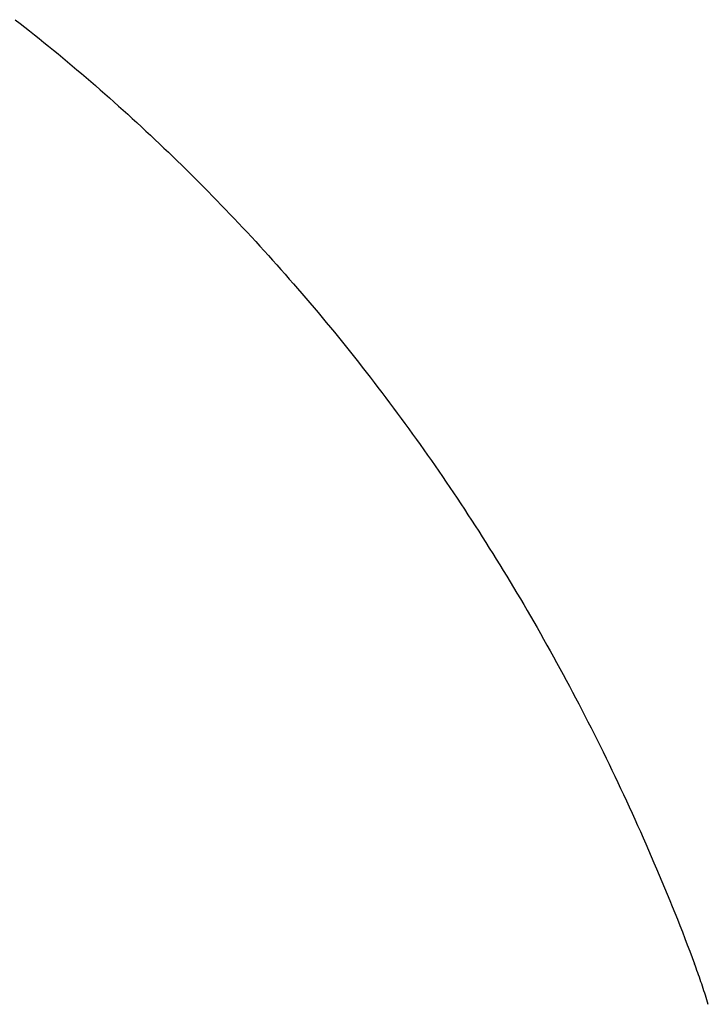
# Model space of a CAD drawing. Extents: x 668 to 3164, y 1007 to 2724.
# Tile 83 of 152: x 2932 to 2950, y 1714 to 1739. Entities that reach past the tile are written whole.
import ezdxf

# ---------------------------------------------------------------- set-up
doc = ezdxf.new("R2010")
doc.units = 0
doc.layers.add('KF_GRAVIS_12_REAR', color=7, linetype='CONTINUOUS')

# ---------------------------------------------------------------- blocks, each defined once
blk = doc.blocks.new('KF_GRAVIS_12_REAR')
at = {"layer": 'KF_GRAVIS_12_REAR'}
for points in [[(-89.4327, -514.509, 0), (-89.3117, -514.604, 0), (-89.191, -514.699, 0), (-89.0705, -514.794, 0), (-88.9502, -514.89, 0), (-88.8301, -514.986, 0), (-88.7103, -515.083, 0), (-88.5906, -515.18, 0), (-88.4712, -515.277, 0), (-88.3521, -515.375, 0), (-88.2331, -515.474, 0), (-88.1144, -515.573, 0), (-87.9959, -515.672, 0), (-87.8777, -515.772, 0), (-87.7597, -515.872, 0), (-87.6419, -515.973, 0), (-87.5244, -516.074, 0), (-87.4071, -516.175, 0), (-87.29, -516.277, 0), (-87.1732, -516.38, 0), (-87.0566, -516.483, 0), (-86.9403, -516.586, 0), (-86.8243, -516.69, 0), (-86.7085, -516.794, 0), (-86.5929, -516.898, 0), (-86.4776, -517.003, 0), (-86.3626, -517.109, 0), (-86.2478, -517.215, 0), (-86.1333, -517.321, 0), (-86.019, -517.428, 0), (-85.9051, -517.535, 0), (-85.7914, -517.642, 0), (-85.6779, -517.75, 0), (-85.5648, -517.859, 0), (-85.4519, -517.967, 0), (-85.3393, -518.076, 0), (-85.2269, -518.186, 0), (-85.1149, -518.296, 0), (-85.0031, -518.406, 0), (-84.8916, -518.517, 0), (-84.7803, -518.629, 0), (-84.6694, -518.74, 0), (-84.5587, -518.852, 0), (-84.4483, -518.965, 0), (-84.3382, -519.078, 0), (-84.2284, -519.191, 0), (-84.1189, -519.304, 0), (-84.0096, -519.419, 0), (-83.9006, -519.533, 0), (-83.7919, -519.648, 0), (-83.6835, -519.763, 0), (-83.5754, -519.879, 0), (-83.4675, -519.995, 0), (-83.36, -520.112, 0), (-83.2527, -520.229, 0), (-83.1458, -520.346, 0), (-83.0391, -520.464, 0), (-82.9327, -520.582, 0), (-82.8266, -520.701, 0), (-82.7208, -520.82, 0), (-82.6152, -520.939, 0), (-82.51, -521.059, 0), (-82.4051, -521.179, 0), (-82.3004, -521.3, 0), (-82.1961, -521.421, 0), (-82.092, -521.542, 0), (-81.9882, -521.664, 0), (-81.8848, -521.786, 0), (-81.7816, -521.909, 0), (-81.6787, -522.032, 0), (-81.5762, -522.156, 0), (-81.4739, -522.28, 0), (-81.3719, -522.404, 0), (-81.2702, -522.529, 0), (-81.1689, -522.654, 0), (-81.0678, -522.78, 0), (-80.967, -522.906, 0), (-80.8666, -523.032, 0), (-80.7664, -523.159, 0), (-80.6665, -523.286, 0), (-80.567, -523.414, 0), (-80.4677, -523.542, 0), (-80.3688, -523.67, 0), (-80.2701, -523.799, 0), (-80.1718, -523.928, 0), (-80.0738, -524.058, 0), (-79.9761, -524.188, 0), (-79.8787, -524.318, 0), (-79.7816, -524.449, 0), (-79.6848, -524.58, 0), (-79.5883, -524.712, 0), (-79.4922, -524.844, 0), (-79.3963, -524.977, 0), (-79.3008, -525.11, 0), (-79.2056, -525.243, 0), (-79.1107, -525.377, 0), (-79.0161, -525.511, 0), (-78.9218, -525.646, 0), (-78.8278, -525.781, 0), (-78.7342, -525.916, 0), (-78.6409, -526.052, 0), (-78.5479, -526.188, 0), (-78.4552, -526.325, 0), (-78.3628, -526.462, 0), (-78.2708, -526.599, 0), (-78.1791, -526.737, 0), (-78.0877, -526.875, 0), (-77.9966, -527.014, 0), (-77.9059, -527.153, 0), (-77.8156, -527.293, 0), (-77.7256, -527.432, 0), (-77.636, -527.573, 0), (-77.5467, -527.713, 0), (-77.4578, -527.854, 0), (-77.3692, -527.995, 0), (-77.2811, -528.137, 0), (-77.1932, -528.279, 0), (-77.1058, -528.422, 0), (-77.0187, -528.564, 0), (-76.9319, -528.708, 0), (-76.8456, -528.851, 0), (-76.7596, -528.995, 0), (-76.674, -529.139, 0), (-76.5888, -529.284, 0), (-76.5039, -529.429, 0), (-76.4194, -529.574, 0), (-76.3353, -529.72, 0), (-76.2516, -529.866, 0), (-76.1682, -530.012, 0), (-76.0852, -530.159, 0), (-76.0027, -530.306, 0), (-75.9205, -530.453, 0), (-75.8387, -530.601, 0), (-75.7572, -530.749, 0), (-75.6762, -530.897, 0), (-75.5956, -531.046, 0), (-75.5153, -531.195, 0), (-75.4354, -531.344, 0), (-75.356, -531.493, 0), (-75.2769, -531.643, 0), (-75.1983, -531.794, 0), (-75.12, -531.944, 0), (-75.0421, -532.095, 0), (-74.9647, -532.246, 0), (-74.8876, -532.398, 0), (-74.811, -532.55, 0), (-74.7347, -532.702, 0), (-74.6589, -532.854, 0), (-74.5835, -533.007, 0), (-74.5084, -533.16, 0), (-74.4338, -533.313, 0), (-74.3596, -533.467, 0), (-74.2859, -533.62, 0), (-74.2125, -533.775, 0), (-74.1396, -533.929, 0), (-74.0671, -534.084, 0), (-73.995, -534.239, 0), (-73.9233, -534.394, 0), (-73.852, -534.55, 0), (-73.7812, -534.705, 0), (-73.7108, -534.861, 0), (-73.6409, -535.018, 0), (-73.5713, -535.174, 0), (-73.5022, -535.331, 0), (-73.4335, -535.488, 0), (-73.3653, -535.646, 0), (-73.2975, -535.803, 0), (-73.2301, -535.961, 0), (-73.1632, -536.119, 0), (-73.0967, -536.278, 0), (-73.0307, -536.437, 0), (-72.9651, -536.595, 0), (-72.8999, -536.755, 0), (-72.8352, -536.914, 0), (-72.771, -537.074, 0), (-72.7071, -537.233, 0), (-72.6438, -537.394, 0), (-72.5809, -537.554, 0), (-72.5184, -537.714, 0), (-72.4564, -537.875, 0), (-72.3949, -538.036, 0), (-72.3338, -538.197, 0), (-72.2731, -538.359, 0)], [(-71.9254, -539.383, 0), (-71.9433, -539.325, 0), (-71.9613, -539.267, 0), (-71.9795, -539.21, 0), (-71.9978, -539.152, 0), (-72.0164, -539.095, 0), (-72.0351, -539.037, 0), (-72.054, -538.98, 0), (-72.0731, -538.923, 0), (-72.0923, -538.866, 0), (-72.1117, -538.809, 0), (-72.1313, -538.752, 0), (-72.151, -538.696, 0), (-72.171, -538.639, 0), (-72.1911, -538.583, 0), (-72.2113, -538.527, 0), (-72.2318, -538.471, 0), (-72.2524, -538.415, 0), (-72.2731, -538.359, 0)]]:
    blk.add_polyline3d(points, dxfattribs=at)

msp = doc.modelspace()

# ---------------------------------------------------------------- block references
at = {"layer": 'KF_GRAVIS_12_REAR'}
msp.add_blockref('KF_GRAVIS_12_REAR', (3021.439, 2253.101), dxfattribs=at)

doc.saveas('drawing.dxf')
